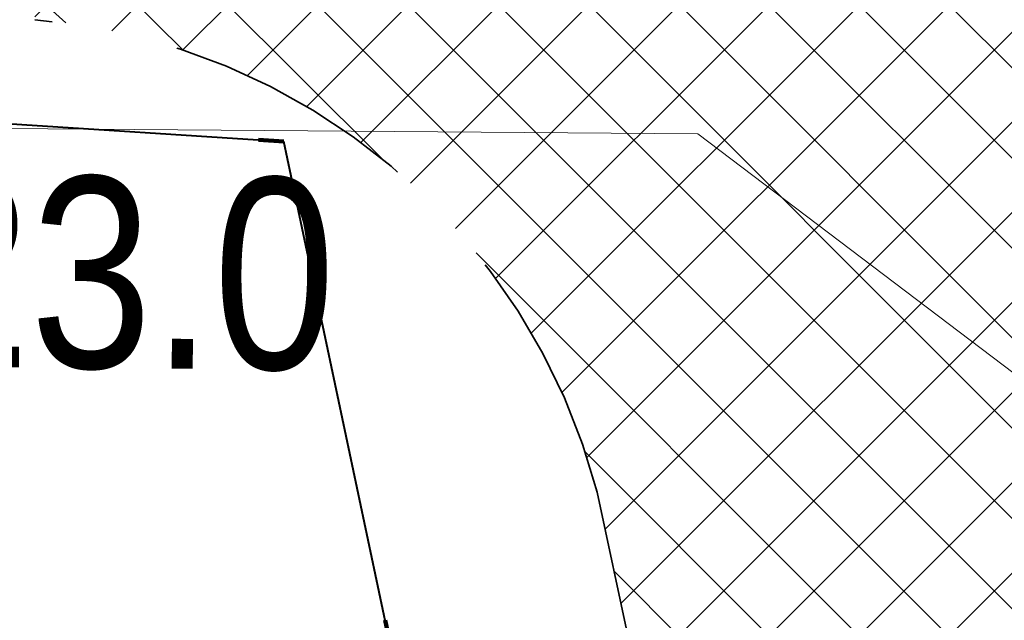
# Model space of a CAD drawing. Header units: metres. Extents: x 6599773 to 13199707, y 5688499 to 11377233.
# Tile 226 of 256: x 6600009.96 to 6600013.82, y 5689075.22 to 5689077.58. Entities that reach past the tile are written whole.
import ezdxf
from ezdxf.enums import TextEntityAlignment as Align

# ---------------------------------------------------------------- set-up
doc = ezdxf.new("R2010")
doc.units = ezdxf.units.M
doc.header["$MEASUREMENT"] = 0
for name, pattern in [('1', [0]), ('9', [1, 0, -1]), ('BTO', [0]), ('BUG', [1.5, 1, -0.5])]:
    doc.linetypes.add(name, pattern=pattern)
for name, color, linetype, lineweight in [('_kolor chodnik', 50, '1', 0), ('_kolor zjazdy kostka', 7, '1', 0), ('_kolor ścieżka', 10, '1', 0), ('_kraweznik', 7, 'CONTINUOUS', 35), ('_linie rozgran', 100, '9', 90), ('_obrzeze', 10, 'BUG', 35), ('OTK_L_5', 7, 'CONTINUOUS', 5), ('OTR_T_1', 7, 'CONTINUOUS', 5), ('OTZ_L_1', 7, 'CONTINUOUS', 5)]:
    doc.layers.add(name, color=color, linetype=linetype, lineweight=lineweight)
for name, color, linetype, lineweight, true_color in [('_kolor jezdnia', 7, '1', 0, 0x00dbdb), ('_kolor pobocze', 7, '1', 0, 0xff66ff), ('_podział mój', 7, 'BTO', 40, 0xdb70ff)]:
    doc.layers.add(name, color=color, linetype=linetype, lineweight=lineweight, true_color=true_color)
doc.styles.add('STYL_ARIAL', font='ARIALN.TTF', dxfattribs={"width": 0.75, "oblique": 0.1})
pattern_1 = [(45, (0, 0), (-0.1767766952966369, 0.1767766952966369), []), (135, (0, 0), (-0.1767766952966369, -0.1767766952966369), [])]

msp = doc.modelspace()

# ---------------------------------------------------------------- hatches: boundary and pattern name
at = {"layer": '_kolor chodnik'}
h = msp.add_hatch(dxfattribs=at)
h.set_pattern_fill('ANSI37', color=256, scale=2)
h.set_pattern_definition(pattern_1)
h.paths.add_polyline_path([(6599849.938171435, 5688542.085872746), (6599852.232147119, 5688548.938742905), (6599853.573135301, 5688548.489851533), (6599853.827082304, 5688549.248475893), (6599851.793849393, 5688549.929093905), (6599849.895278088, 5688548.982823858), (6599847.823506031, 5688542.793750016)])
edge = h.paths.add_edge_path()
edge.add_line((6600018.106075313, 5689087.454911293), (6600022.42781917, 5689091.229234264))
edge.add_line((6600022.42781917, 5689091.229234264), (6600020.233254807, 5689093.742094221))
edge.add_line((6600020.233254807, 5689093.742094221), (6600017.159471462, 5689091.057656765))
edge.add_arc((6600023.275194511, 5689085.3851404), 8.341433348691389, 137.1531559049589, 148.8016577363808)
edge.add_line((6600016.140105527, 5689089.706021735), (6600018.106075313, 5689087.454911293))
h.paths.add_polyline_path([(6600038.501784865, 5689187.592294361), (6600037.906968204, 5689187.700586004), (6600037.63829624, 5689186.224843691), (6600038.240083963, 5689186.115282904)])
h.paths.add_polyline_path([(6600069.098302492, 5689360.276020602), (6600068.321239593, 5689360.413462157), (6600068.064048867, 5689358.936495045), (6600068.836639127, 5689358.799546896)])
h.paths.add_polyline_path([(6600082.393785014, 5689362.950258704), (6600082.941124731, 5689366.103121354), (6600081.481377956, 5689366.361351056), (6600080.923159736, 5689363.210828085)])
h.paths.add_polyline_path([(6600074.022236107, 5689388.065861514), (6600072.983907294, 5689388.249860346), (6600072.723374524, 5689386.77253894), (6600073.760538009, 5689386.588865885)])
h.paths.add_polyline_path([(6600105.613104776, 5689486.405659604), (6600106.749499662, 5689489.711933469), (6600105.298891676, 5689490.233346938), (6600104.143487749, 5689486.917306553)], flags=17)
h.paths.add_polyline_path([(6600132.519778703, 5689678.737346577), (6600131.761827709, 5689678.896110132), (6600131.444670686, 5689677.429261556), (6600132.212256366, 5689677.269208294)])
h.paths.add_polyline_path([(6600156.649397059, 5689798.7449027), (6600156.48800471, 5689797.958860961), (6600157.450195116, 5689797.757316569), (6600157.615023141, 5689798.542205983)])
h.paths.add_polyline_path([(6600189.055358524, 5689948.643107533), (6600187.902868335, 5689948.884512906), (6600187.600024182, 5689947.417400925), (6600188.748131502, 5689947.176379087)])
edge = h.paths.add_edge_path()
edge.add_line((6600204.459383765, 5690032.969035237), (6600204.153258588, 5690031.227801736))
edge.add_arc((6600202.328347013, 5690027.299936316), 4.331100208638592, 41.85300125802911, 65.08011549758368, ccw=False)
edge.add_arc((6600032.90393149, 5690051.979071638), 174.020003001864, 352.8070218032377, 353.495463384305)
edge.add_arc((6600202.372679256, 5690027.343587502), 5.999999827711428, 55.12102442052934, 69.64815978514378)
edge = h.paths.add_edge_path()
edge.add_line((6600205.046027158, 5690040.265402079), (6600204.972740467, 5690038.483452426))
edge.add_arc((6600203.986269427, 5690044.401803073), 5.999999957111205, 279.4630688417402, 294.9140560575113)
edge.add_line((6600206.513819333, 5690038.960158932), (6600206.607027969, 5690041.030672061))
edge.add_arc((6600203.986269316, 5690044.401803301), 4.270000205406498, 284.3702444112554, 307.86193139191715, ccw=False)
edge = h.paths.add_edge_path()
edge.add_arc((6600203.547470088, 5690044.558759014), 6.446878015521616, 324.4350091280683, 356.2013368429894, ccw=False)
edge.add_arc((6600203.986269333, 5690044.401803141), 6.00000007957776, 323.2169970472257, 357.4193489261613)
h.paths.add_polyline_path([(6600208.910055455, 5690121.713696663), (6600208.146285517, 5690121.748120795), (6600207.125602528, 5690121.794124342), (6600209.971605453, 5690121.665851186)])
edge = h.paths.add_edge_path()
edge.add_line((6600238.769818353, 5690481.648294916), (6600240.338176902, 5690490.873746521))
edge.add_line((6600240.338176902, 5690490.873746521), (6600241.251295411, 5690510.829461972))
edge.add_line((6600241.251295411, 5690510.829461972), (6600239.524022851, 5690510.928942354))
edge.add_line((6600239.524022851, 5690510.928942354), (6600238.633343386, 5690491.167757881))
edge.add_line((6600238.633343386, 5690491.167757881), (6600234.579716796, 5690467.661262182))
edge.add_line((6600234.579716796, 5690467.661262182), (6600234.449796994, 5690464.966873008))
edge.add_arc((6600242.443669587, 5690464.607462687), 8.00194818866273, 177.4256738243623, 268.2543056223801)
edge.add_line((6600242.199903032, 5690456.609228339), (6600242.216657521, 5690457.359274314))
edge.add_line((6600242.216657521, 5690457.359274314), (6600242.305257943, 5690458.836738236))
edge.add_arc((6600242.444504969, 5690464.607952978), 5.772894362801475, 177.0298084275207, 268.6178439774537, ccw=False)
edge.add_line((6600236.679365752, 5690464.907083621), (6600236.951876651, 5690470.95443634))
edge.add_line((6600236.951876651, 5690470.95443634), (6600238.150786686, 5690478.210832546))
edge.add_line((6600238.150786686, 5690478.210832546), (6600238.769818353, 5690481.648294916))
h.paths.add_polyline_path([(6600238.769818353, 5690481.648294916), (6600238.150786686, 5690478.210832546), (6600239.670056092, 5690477.930590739), (6600240.266710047, 5690481.376366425)], flags=17)
edge = h.paths.add_edge_path()
edge.add_line((6600223.366500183, 5690460.339976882), (6600223.276803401, 5690457.948865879))
edge.add_arc((6600221.105749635, 5690465.64864014), 7.999999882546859, 285.7465040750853, 299.8464885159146)
edge.add_line((6600225.08717264, 5690458.709744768), (6600225.240084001, 5690461.623695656))
edge.add_arc((6600221.105749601, 5690465.648640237), 5.769999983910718, 293.06724420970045, 315.7681070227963, ccw=False)
edge = h.paths.add_edge_path()
edge.add_arc((6600220.025145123, 5690444.676291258), 5.77000016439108, 37.996647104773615, 59.94382588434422, ccw=False)
edge.add_line((6600224.572175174, 5690448.22839199), (6600224.817793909, 5690451.081798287))
edge.add_arc((6600220.025145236, 5690444.676291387), 7.999999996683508, 53.19588653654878, 68.15166733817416)
edge.add_line((6600223.00235276, 5690452.101669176), (6600222.91504296, 5690449.670427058))
edge = h.paths.add_edge_path()
edge.add_arc((6600221.105749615, 5690465.648640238), 7.999999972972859, 328.0222308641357, 357.0132597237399)
edge.add_line((6600229.094882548, 5690465.23180147), (6600229.218816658, 5690467.593604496))
edge.add_line((6600229.218816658, 5690467.593604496), (6600228.218919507, 5690467.645774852))
edge.add_line((6600228.218919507, 5690467.645774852), (6600227.891778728, 5690461.411918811))
h.paths.add_polyline_path([(6600200.980142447, 5690012.236744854), (6600202.31727834, 5690011.956662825), (6600202.522293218, 5690012.935421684), (6600201.182321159, 5690013.216097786)])
h.paths.add_polyline_path([(6600196.457878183, 5689983.98337835), (6600195.202332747, 5689984.246370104), (6600194.899091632, 5689982.777335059), (6600196.150355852, 5689982.515240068)])
edge = h.paths.add_edge_path()
edge.add_line((6600112.305909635, 5689517.99101877), (6600112.691041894, 5689519.807934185))
edge.add_line((6600112.691041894, 5689519.807934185), (6600113.245521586, 5689522.423769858))
edge.add_line((6600113.245521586, 5689522.423769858), (6600111.553124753, 5689522.782507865))
edge.add_line((6600111.553124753, 5689522.782507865), (6600107.405864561, 5689503.217226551))
edge.add_line((6600107.405864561, 5689503.217226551), (6600099.494506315, 5689480.361667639))
edge.add_line((6600099.494506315, 5689480.361667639), (6600099.182814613, 5689478.891218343))
edge.add_arc((6600107.008997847, 5689477.232359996), 8.000059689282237, 168.0325629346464, 257.7529108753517)
edge.add_line((6600105.311960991, 5689469.414366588), (6600105.784990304, 5689471.593619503))
edge.add_arc((6600107.008927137, 5689477.232314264), 5.769999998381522, 168.0321375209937, 257.7533362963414, ccw=False)
edge.add_line((6600101.364343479, 5689478.42879883), (6600101.647245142, 5689479.76342708))
edge.add_line((6600101.647245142, 5689479.76342708), (6600104.143487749, 5689486.917306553))
edge.add_line((6600104.143487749, 5689486.917306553), (6600105.298891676, 5689490.233346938))
edge.add_line((6600105.298891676, 5689490.233346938), (6600108.240043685, 5689498.809726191))
edge.add_line((6600108.240043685, 5689498.809726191), (6600112.305909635, 5689517.99101877))
h.paths.add_polyline_path([(6600136.009573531, 5689645.499114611), (6600138.333647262, 5689645.012304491), (6600138.661671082, 5689646.578318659), (6600134.869459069, 5689647.372651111)])
at = {"layer": '_kolor jezdnia'}
h = msp.add_hatch(dxfattribs=at)
h.set_pattern_fill('ANSI37', color=256, scale=2.2)
h.set_pattern_definition([(311.9999999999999, (0, 0), (0.2043648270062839, 0.1840109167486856), []), (41.99999999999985, (0, 0), (-0.1840109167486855, 0.2043648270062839), [])])
edge = h.paths.add_edge_path()
edge.add_line((6599833.066047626, 5688539.933393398), (6599850.649511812, 5688527.983462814))
edge.add_arc((6599857.337592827, 5688536.653968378), 10.95025544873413, 169.5012687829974, 232.3548431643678, ccw=False)
edge.add_arc((6599858.085851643, 5688536.618142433), 11.69295282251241, 162.2507788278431, 169.9967502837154, ccw=False)
edge.add_line((6599846.949484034, 5688540.182754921), (6599847.823506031, 5688542.793750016))
edge.add_line((6599847.823506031, 5688542.793750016), (6599849.895278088, 5688548.982823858))
edge.add_line((6599849.895278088, 5688548.982823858), (6599852.434748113, 5688556.56906746))
edge.add_line((6599852.434748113, 5688556.56906746), (6599928.48625871, 5688783.760284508))
edge.add_line((6599928.48625871, 5688783.760284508), (6599931.025728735, 5688791.34652811))
edge.add_line((6599931.025728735, 5688791.34652811), (6599996.657773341, 5688987.411326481))
edge.add_line((6599996.657773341, 5688987.411326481), (6599999.197243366, 5688994.997570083))
edge.add_line((6599999.197243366, 5688994.997570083), (6600021.930100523, 5689062.908193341))
edge.add_line((6600021.930100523, 5689062.908193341), (6600017.620224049, 5689067.371531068))
edge.add_line((6600017.620224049, 5689067.371531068), (6600016.714558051, 5689064.654078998))
edge.add_line((6600016.714558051, 5689064.654078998), (6600012.423620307, 5689051.835617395))
edge.add_line((6600012.423620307, 5689051.835617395), (6600009.884150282, 5689044.249373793))
edge.add_line((6600009.884150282, 5689044.249373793), (6599977.53516164, 5688947.612159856))
edge.add_line((6599977.53516164, 5688947.612159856), (6599974.995691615, 5688940.025916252))
edge.add_line((6599974.995691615, 5688940.025916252), (6599942.096912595, 5688841.746295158))
edge.add_line((6599942.096912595, 5688841.746295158), (6599939.557442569, 5688834.160051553))
edge.add_line((6599939.557442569, 5688834.160051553), (6599882.679288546, 5688664.246042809))
edge.add_line((6599882.679288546, 5688664.246042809), (6599880.139818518, 5688656.659799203))
edge.add_line((6599880.139818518, 5688656.659799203), (6599852.464543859, 5688573.984527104))
edge.add_line((6599852.464543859, 5688573.984527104), (6599842.470137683, 5688544.127903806))
edge.add_arc((6599835.706422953, 5688546.652910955), 7.219660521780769, 248.54809133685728, 339.52856074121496, ccw=False)
h.paths.add_polyline_path([(6600044.653202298, 5689172.271628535), (6600046.276244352, 5689181.431901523), (6600047.759199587, 5689189.801539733), (6600051.0603021, 5689208.432603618), (6600052.368792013, 5689215.817578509), (6600054.808584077, 5689229.587499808), (6600056.11707399, 5689236.972474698), (6600057.346666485, 5689243.912161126), (6600058.655146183, 5689251.297078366), (6600058.831439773, 5689252.292060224), (6600060.098987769, 5689259.445963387), (6600060.139929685, 5689259.677035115), (6600061.407468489, 5689266.830886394), (6600072.329030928, 5689328.470998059), (6600073.637511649, 5689335.855921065), (6600077.337304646, 5689356.73715072), (6600078.820259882, 5689365.106788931), (6600081.142794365, 5689378.214921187), (6600082.53851694, 5689386.092227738), (6600095.187867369, 5689457.483787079), (6600091.082877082, 5689465.8405575), (6600089.043088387, 5689454.328211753), (6600087.870641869, 5689447.711051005), (6600087.560133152, 5689445.958573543), (6600086.562151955, 5689440.326076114), (6600082.433200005, 5689417.022719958), (6600080.95024477, 5689408.65308175), (6600077.202698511, 5689387.502337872), (6600075.719743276, 5689379.132699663), (6600073.469199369, 5689366.430874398), (6600071.986244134, 5689358.061236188), (6600069.986864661, 5689346.776955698), (6600068.591142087, 5689338.899649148), (6600065.559290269, 5689321.78820693), (6600064.163567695, 5689313.91090038), (6600059.719426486, 5689288.828650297), (6600058.323703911, 5689280.951343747), (6600057.563846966, 5689276.662793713), (6600056.168124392, 5689268.785487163), (6600054.804920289, 5689261.091711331), (6600053.409197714, 5689253.214404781), (6600053.264817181, 5689252.399536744), (6600051.869094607, 5689244.522230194), (6600051.183555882, 5689240.653124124), (6600049.787833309, 5689232.775817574), (6600046.593849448, 5689214.749319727), (6600045.198126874, 5689206.872013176), (6600044.41754409, 5689202.466488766), (6600042.934588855, 5689194.096850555), (6600036.429952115, 5689157.38538759), (6600034.94699688, 5689149.01574938), (6600030.579776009, 5689124.367629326), (6600027.529365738, 5689107.151445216), (6600024.895072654, 5689094.014582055), (6600030.583685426, 5689094.264316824), (6600032.945013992, 5689106.191885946), (6600043.170247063, 5689163.901990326)])
edge = h.paths.add_edge_path()
edge.add_line((6600111.106812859, 5689535.144351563), (6600111.256844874, 5689535.85214863))
edge.add_line((6600111.256844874, 5689535.85214863), (6600112.915748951, 5689543.678261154))
edge.add_line((6600112.915748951, 5689543.678261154), (6600117.304772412, 5689564.384094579))
edge.add_line((6600117.304772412, 5689564.384094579), (6600119.067357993, 5689572.699339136))
edge.add_line((6600119.067357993, 5689572.699339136), (6600120.087667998, 5689577.512794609))
edge.add_line((6600120.087667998, 5689577.512794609), (6600121.64289057, 5689584.849775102))
edge.add_line((6600121.64289057, 5689584.849775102), (6600128.436769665, 5689616.900852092))
edge.add_line((6600128.436769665, 5689616.900852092), (6600129.991992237, 5689624.237832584))
edge.add_line((6600129.991992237, 5689624.237832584), (6600132.660554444, 5689636.827148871))
edge.add_line((6600132.660554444, 5689636.827148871), (6600133.208838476, 5689639.444704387))
edge.add_line((6600133.208838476, 5689639.444704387), (6600134.848957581, 5689647.274775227))
edge.add_line((6600134.848957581, 5689647.274775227), (6600138.97649476, 5689666.979995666))
edge.add_line((6600138.97649476, 5689666.979995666), (6600140.51410642, 5689674.320687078))
edge.add_line((6600140.51410642, 5689674.320687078), (6600145.209128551, 5689696.735129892))
edge.add_line((6600145.209128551, 5689696.735129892), (6600146.746740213, 5689704.075821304))
edge.add_line((6600146.746740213, 5689704.075821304), (6600151.462308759, 5689726.588354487))
edge.add_line((6600151.462308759, 5689726.588354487), (6600152.999920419, 5689733.929045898))
edge.add_line((6600152.999920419, 5689733.929045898), (6600155.244070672, 5689744.642813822))
edge.add_line((6600155.244070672, 5689744.642813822), (6600156.781682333, 5689751.983505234))
edge.add_line((6600156.781682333, 5689751.983505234), (6600161.635515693, 5689775.156126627))
edge.add_line((6600161.635515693, 5689775.156126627), (6600163.378142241, 5689783.475576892))
edge.add_line((6600163.378142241, 5689783.475576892), (6600163.850769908, 5689785.731942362))
edge.add_line((6600163.850769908, 5689785.731942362), (6600167.028500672, 5689800.90270461))
edge.add_line((6600167.028500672, 5689800.90270461), (6600179.490888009, 5689860.399222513))
edge.add_line((6600179.490888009, 5689860.399222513), (6600181.233514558, 5689868.718672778))
edge.add_line((6600181.233514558, 5689868.718672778), (6600181.84713393, 5689871.648144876))
edge.add_line((6600181.84713393, 5689871.648144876), (6600183.38474559, 5689878.988836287))
edge.add_line((6600183.38474559, 5689878.988836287), (6600184.935818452, 5689886.393792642))
edge.add_line((6600184.935818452, 5689886.393792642), (6600186.575937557, 5689894.223863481))
edge.add_line((6600186.575937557, 5689894.223863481), (6600194.051338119, 5689929.912074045))
edge.add_line((6600194.051338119, 5689929.912074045), (6600195.691457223, 5689937.742144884))
edge.add_line((6600195.691457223, 5689937.742144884), (6600202.915799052, 5689972.231779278))
edge.add_line((6600202.915799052, 5689972.231779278), (6600204.555918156, 5689980.061850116))
edge.add_line((6600204.555918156, 5689980.061850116), (6600206.062781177, 5689987.255744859))
edge.add_line((6600206.062781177, 5689987.255744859), (6600207.702900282, 5689995.085815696))
edge.add_line((6600207.702900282, 5689995.085815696), (6600210.232559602, 5690007.162628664))
edge.add_line((6600210.232559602, 5690007.162628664), (6600211.694938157, 5690014.144150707))
edge.add_arc((6600028.177652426, 5690052.584442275), 187.5000004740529, 348.1696294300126, 357.4195276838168)
edge.add_line((6600215.487522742, 5690044.142720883), (6600208.310270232, 5690026.480446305))
edge.add_arc((6600032.903933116, 5690051.97907145), 177.2500013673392, 348.1696294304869, 351.7289130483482, ccw=False)
edge.add_line((6600206.38894146, 5690015.640182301), (6600205.966941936, 5690013.625519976))
edge.add_line((6600205.966941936, 5690013.625519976), (6600204.326822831, 5690005.795449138))
edge.add_line((6600204.326822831, 5690005.795449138), (6600197.076961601, 5689971.183982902))
edge.add_line((6600197.076961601, 5689971.183982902), (6600195.334335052, 5689962.864532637))
edge.add_line((6600195.334335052, 5689962.864532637), (6600193.44722506, 5689953.855305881))
edge.add_line((6600193.44722506, 5689953.855305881), (6600191.909227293, 5689946.512771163))
edge.add_line((6600191.909227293, 5689946.512771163), (6600185.49684423, 5689915.899498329))
edge.add_line((6600185.49684423, 5689915.899498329), (6600183.856521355, 5689908.068454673))
edge.add_line((6600183.856521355, 5689908.068454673), (6600182.066605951, 5689899.523243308))
edge.add_line((6600182.066605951, 5689899.523243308), (6600180.32407057, 5689891.204228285))
edge.add_line((6600180.32407057, 5689891.204228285), (6600174.320344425, 5689862.541919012))
edge.add_line((6600174.320344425, 5689862.541919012), (6600172.577809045, 5689854.222903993))
edge.add_line((6600172.577809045, 5689854.222903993), (6600163.663810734, 5689811.666703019))
edge.add_line((6600163.663810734, 5689811.666703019), (6600162.023782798, 5689803.837067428))
edge.add_line((6600162.023782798, 5689803.837067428), (6600160.924220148, 5689798.587659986))
edge.add_line((6600160.924220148, 5689798.587659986), (6600159.279208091, 5689790.734229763))
edge.add_line((6600159.279208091, 5689790.734229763), (6600157.107250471, 5689780.365115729))
edge.add_line((6600157.107250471, 5689780.365115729), (6600155.462238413, 5689772.511685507))
edge.add_line((6600155.462238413, 5689772.511685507), (6600153.380318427, 5689762.572418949))
edge.add_line((6600153.380318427, 5689762.572418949), (6600151.735124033, 5689754.718118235))
edge.add_line((6600151.735124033, 5689754.718118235), (6600148.586504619, 5689739.686336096))
edge.add_line((6600148.586504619, 5689739.686336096), (6600146.885007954, 5689731.563243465))
edge.add_line((6600146.885007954, 5689731.563243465), (6600141.75088822, 5689707.052510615))
edge.add_line((6600141.75088822, 5689707.052510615), (6600140.110896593, 5689699.223048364))
edge.add_line((6600140.110896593, 5689699.223048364), (6600133.483561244, 5689667.583574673))
edge.add_line((6600133.483561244, 5689667.583574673), (6600131.860394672, 5689659.834436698))
edge.add_line((6600131.860394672, 5689659.834436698), (6600131.740984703, 5689659.26436315))
edge.add_line((6600131.740984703, 5689659.26436315), (6600130.117814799, 5689651.515209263))
edge.add_line((6600130.117814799, 5689651.515209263), (6600127.278733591, 5689637.961189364))
edge.add_line((6600127.278733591, 5689637.961189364), (6600126.924568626, 5689636.290366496))
edge.add_line((6600126.924568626, 5689636.290366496), (6600125.166244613, 5689627.995226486))
edge.add_line((6600125.166244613, 5689627.995226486), (6600118.009503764, 5689594.232298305))
edge.add_line((6600118.009503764, 5689594.232298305), (6600116.251179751, 5689585.937158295))
edge.add_line((6600116.251179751, 5689585.937158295), (6600113.665314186, 5689573.737975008))
edge.add_line((6600113.665314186, 5689573.737975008), (6600111.898534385, 5689565.402943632))
edge.add_line((6600111.898534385, 5689565.402943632), (6600104.889982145, 5689532.33911599))
edge.add_line((6600104.889982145, 5689532.33911599), (6600103.226635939, 5689524.492047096))
edge.add_line((6600103.226635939, 5689524.492047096), (6600096.623876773, 5689493.342605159))
edge.add_line((6600096.623876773, 5689493.342605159), (6600094.968986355, 5689485.53542763))
edge.add_line((6600094.968986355, 5689485.53542763), (6600094.300101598, 5689482.379870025))
edge.add_line((6600094.300101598, 5689482.379870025), (6600099.182814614, 5689478.891218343))
edge.add_line((6600099.182814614, 5689478.891218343), (6600099.494506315, 5689480.361667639))
edge.add_line((6600099.494506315, 5689480.361667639), (6600111.106812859, 5689535.144351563))
edge = h.paths.add_edge_path()
edge.add_arc((6600239.213891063, 5690851.4003676), 10.0000000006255, -2.8342403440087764, 76.13703556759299, ccw=False)
edge.add_line((6600249.201658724, 5690850.905901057), (6600249.082723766, 5690848.503524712))
edge.add_line((6600249.082723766, 5690848.503524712), (6600247.016487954, 5690806.767468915))
edge.add_line((6600247.016487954, 5690806.767468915), (6600246.092398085, 5690789.152178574))
edge.add_line((6600246.092398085, 5690789.152178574), (6600233.768116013, 5690572.015170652))
edge.add_line((6600233.768116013, 5690572.015170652), (6600228.959056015, 5690465.29620206))
edge.add_line((6600228.959056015, 5690465.29620206), (6600234.588724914, 5690465.017134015))
edge.add_line((6600234.588724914, 5690465.017134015), (6600239.26254019, 5690571.767576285))
edge.add_line((6600239.26254019, 5690571.767576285), (6600252.505038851, 5690806.400146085))
edge.add_line((6600252.505038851, 5690806.400146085), (6600254.569211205, 5690848.094521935))
edge.add_arc((6600262.559425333, 5690847.6989487), 7.999999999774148, 76.13703557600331, 177.1657596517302, ccw=False)
edge.add_line((6600264.476229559, 5690855.465921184), (6600241.609896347, 5690861.109083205))
edge = h.paths.add_edge_path()
edge.add_line((6600250.031475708, 5690451.625307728), (6600250.231741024, 5690455.772579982))
edge.add_line((6600250.231741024, 5690455.772579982), (6600246.257763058, 5690456.417303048))
edge.add_line((6600246.257763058, 5690456.417303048), (6600242.171761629, 5690456.61060902))
edge.add_arc((6600242.563100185, 5690464.586983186), 7.985968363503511, 176.9123644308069, 267.1911945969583, ccw=False)
edge.add_line((6600234.588724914, 5690465.017134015), (6600228.959056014, 5690465.29620206))
edge.add_arc((6600220.965133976, 5690465.657286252), 8.002072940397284, 267.8289300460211, 357.413716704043, ccw=False)
edge.add_line((6600220.661989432, 5690457.660957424), (6600212.406915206, 5690458.119572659))
edge.add_line((6600212.406915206, 5690458.119572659), (6600208.431872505, 5690457.817501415))
edge.add_line((6600208.431872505, 5690457.817501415), (6600208.233912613, 5690454.548331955))
edge.add_line((6600208.233912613, 5690454.548331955), (6600212.129565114, 5690453.127270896))
edge.add_line((6600212.129565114, 5690453.127270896), (6600218.640548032, 5690452.76554962))
edge.add_line((6600218.640548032, 5690452.76554962), (6600216.486747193, 5690452.885205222))
edge.add_line((6600216.486747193, 5690452.885205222), (6600220.46890539, 5690452.663974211))
edge.add_arc((6600220.025145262, 5690444.676291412), 7.999999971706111, -0.3386579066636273, 86.8201700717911, ccw=False)
edge.add_line((6600228.025005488, 5690444.629006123), (6600227.803602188, 5690439.649256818))
edge.add_line((6600227.803602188, 5690439.649256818), (6600226.885525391, 5690435.936828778))
edge.add_line((6600226.885525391, 5690435.936828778), (6600225.534849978, 5690405.967249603))
edge.add_line((6600225.534849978, 5690405.967249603), (6600226.115199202, 5690402.187514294))
edge.add_line((6600226.115199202, 5690402.187514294), (6600213.445139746, 5690121.008786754))
edge.add_line((6600213.445139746, 5690121.008786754), (6600213.352800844, 5690118.960058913))
edge.add_line((6600213.352800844, 5690118.960058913), (6600209.980184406, 5690044.131649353))
edge.add_arc((6600203.986269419, 5690044.401803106), 5.999999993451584, 257.4162346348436, 357.41934921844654, ccw=False)
edge.add_line((6600202.679069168, 5690038.545931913), (6600201.589735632, 5690033.666039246))
edge.add_line((6600201.589735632, 5690033.666039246), (6600203.67987942, 5690033.199458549))
edge.add_arc((6600202.372679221, 5690027.343587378), 5.999999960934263, -8.27108729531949, 77.41623506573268, ccw=False)
edge.add_line((6600208.310270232, 5690026.480446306), (6600215.487522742, 5690044.142720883))
edge.add_line((6600215.487522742, 5690044.142720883), (6600216.199687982, 5690059.944661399))
edge.add_line((6600216.199687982, 5690059.944661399), (6600216.537356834, 5690067.437056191))
edge.add_line((6600216.537356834, 5690067.437056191), (6600223.893528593, 5690230.66011469))
edge.add_line((6600223.893528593, 5690230.66011469), (6600224.231197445, 5690238.152509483))
edge.add_line((6600224.231197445, 5690238.152509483), (6600233.507835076, 5690443.987992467))
edge.add_arc((6600241.499722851, 5690443.627812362), 7.999999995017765, 87.29208981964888, 177.4195277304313, ccw=False)
edge.add_line((6600241.877677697, 5690451.618879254), (6600246.021541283, 5690451.422886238))
edge.add_line((6600246.021541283, 5690451.422886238), (6600246.427694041, 5690451.443388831))
edge.add_line((6600246.427694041, 5690451.443388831), (6600246.793970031, 5690451.461878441))
edge.add_line((6600246.793970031, 5690451.461878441), (6600250.031475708, 5690451.625307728))
edge = h.paths.add_edge_path()
edge.add_line((6600007.33756506, 5689086.20374581), (6600006.980466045, 5689080.740822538))
edge.add_line((6600006.980466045, 5689080.740822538), (6600007.229745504, 5689080.720859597))
edge.add_line((6600007.229745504, 5689080.720859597), (6600008.093335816, 5689080.601653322))
edge.add_line((6600008.093335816, 5689080.601653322), (6600008.702681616, 5689080.53831051))
edge.add_arc((6600008.140193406, 5689070.554142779), 9.999999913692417, -18.557800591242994, 86.77547804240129, ccw=False)
edge.add_line((6600017.620224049, 5689067.371531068), (6600021.930100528, 5689062.908193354))
edge.add_arc((6599734.83819726, 5689159.011261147), 302.7499967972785, 341.4922000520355, 343.8640860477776)
edge.add_arc((6600034.895369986, 5689072.315877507), 9.581213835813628, 98.63328270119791, 164.5273290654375, ccw=False)
edge.add_line((6600033.457137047, 5689081.788529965), (6600033.832640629, 5689081.798737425))
edge.add_line((6600033.832640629, 5689081.798737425), (6600034.422462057, 5689082.05700874))
edge.add_line((6600034.422462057, 5689082.05700874), (6600036.833623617, 5689082.139040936))
edge.add_line((6600036.833623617, 5689082.139040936), (6600036.730225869, 5689087.148851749))
edge.add_line((6600036.730225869, 5689087.148851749), (6600036.579860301, 5689087.134303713))
edge.add_arc((6600036.479565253, 5689093.136286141), 6.002820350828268, 169.1687651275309, 270.9573417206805, ccw=False)
edge.add_line((6600030.583685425, 5689094.264316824), (6600024.895072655, 5689094.014582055))
edge.add_arc((6600015.200558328, 5689096.162123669), 9.929528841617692, 271.0943432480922, 347.5094668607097, ccw=False)
edge.add_arc((6600014.909438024, 5689089.646776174), 3.446070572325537, 264.4236009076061, 278.0194998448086, ccw=False)
edge.add_line((6600014.574573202, 5689086.217014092), (6600014.299554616, 5689086.232508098))
edge.add_line((6600014.299554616, 5689086.232508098), (6600010.474232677, 5689086.448019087))
edge.add_line((6600010.474232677, 5689086.448019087), (6600007.33756506, 5689086.20374581))
edge = h.paths.add_edge_path()
edge.add_line((6600105.490725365, 5689463.953528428), (6600106.927559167, 5689464.047234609))
edge.add_line((6600106.927559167, 5689464.047234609), (6600107.835, 5689468.66))
edge.add_line((6600107.835, 5689468.66), (6600105.311960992, 5689469.414366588))
edge.add_arc((6600107.008997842, 5689477.232359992), 8.000059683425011, 168.0325628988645, 257.7529109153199, ccw=False)
edge.add_line((6600099.182814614, 5689478.891218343), (6600094.300101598, 5689482.379870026))
edge.add_arc((6600586.245114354, 5689378.10423892), 502.8750369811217, 168.032376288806, 169.9522165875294)
edge.add_line((6600091.082877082, 5689465.8405575), (6600095.187867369, 5689457.483787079))
edge.add_arc((6600103.06517392, 5689456.088064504), 8.000000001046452, 77.7533362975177, 169.9524553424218, ccw=False)
edge.add_line((6600104.762140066, 5689463.906012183), (6600105.490725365, 5689463.953528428))
at = {"layer": '_kolor pobocze'}
h = msp.add_hatch(dxfattribs=at)
h.set_pattern_fill('ANSI37', color=256, scale=2)
h.set_pattern_definition(pattern_1)
edge = h.paths.add_edge_path()
edge.add_line((6600035.926965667, 5689101.56944285), (6600036.046865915, 5689102.311543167))
edge.add_arc((6600058.171848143, 5689233.778275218), 133.3154772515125, 259.4578941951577, 260.4470163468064, ccw=False)
edge.add_line((6600033.780707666, 5689102.713067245), (6600032.142559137, 5689101.847662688))
edge.add_arc((6599734.838175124, 5689159.011266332), 302.7500195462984, 347.6801154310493, 349.11639019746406, ccw=False)
edge.add_arc((6600036.478170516, 5689093.133441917), 6.000000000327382, 167.68011541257, 271.5571101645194)
edge.add_line((6600036.64121064, 5689087.1356575), (6600036.730491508, 5689087.137804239))
edge.add_line((6600036.730491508, 5689087.137804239), (6600036.71246321, 5689087.887583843))
edge.add_line((6600036.71246321, 5689087.887583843), (6600036.559840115, 5689087.884077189))
edge.add_arc((6600036.482532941, 5689093.14290691), 5.259397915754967, 170.6455005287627, 270.84221319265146, ccw=False)
edge.add_arc((6600545.796425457, 5688991.216220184), 524.6691769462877, 167.9170060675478, 168.7028219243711, ccw=False)
edge.add_line((6600032.751078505, 5689101.044345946), (6600034.011432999, 5689101.917298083))
edge.add_line((6600034.011432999, 5689101.917298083), (6600035.926965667, 5689101.56944285))
edge = h.paths.add_edge_path()
edge.add_line((6600002.828843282, 5688994.032881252), (6600003.066918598, 5688994.744091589))
edge.add_line((6600003.066918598, 5688994.744091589), (6600001.227880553, 5688995.359703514))
edge.add_line((6600001.227880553, 5688995.359703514), (6600000.55876659, 5688996.702196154))
edge.add_line((6600000.55876659, 5688996.702196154), (6600022.641310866, 5689062.67011804))
edge.add_arc((6599734.83819395, 5689159.011262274), 303.5000002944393, 341.4922000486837, 343.8640860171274)
edge.add_arc((6600035.267451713, 5689072.092773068), 9.250000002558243, 91.55711016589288, 163.8640860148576, ccw=False)
edge.add_line((6600035.016098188, 5689081.339357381), (6600036.868703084, 5689081.389717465))
edge.add_line((6600036.868703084, 5689081.389717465), (6600036.850674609, 5689082.139504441))
edge.add_line((6600036.850674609, 5689082.139504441), (6600034.995718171, 5689082.089080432))
edge.add_arc((6600035.267451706, 5689072.092773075), 9.999999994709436, 91.55711014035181, 163.8640860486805)
edge.add_arc((6599734.838192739, 5689159.011262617), 302.7500015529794, 341.4922000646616, 343.8640860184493, ccw=False)
edge.add_line((6600021.930100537, 5689062.908193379), (6599999.748942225, 5688996.6456785))
edge.add_line((6599999.748942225, 5688996.6456785), (6600000.695212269, 5688994.747107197))
edge.add_line((6600000.695212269, 5688994.747107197), (6600002.828843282, 5688994.032881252))
h.paths.add_polyline_path([(6599971.7492186, 5688907.297112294), (6599971.084233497, 5688908.631320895), (6599997.822068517, 5688988.526766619), (6599999.164561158, 5688989.195880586), (6600001.003599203, 5688988.580268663), (6600001.241674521, 5688989.291479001), (6599999.108043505, 5688990.005704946), (6599997.2094722, 5688989.059434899), (6599970.270280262, 5688908.583087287), (6599971.216550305, 5688906.684515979), (6599973.350181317, 5688905.970290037), (6599973.588256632, 5688906.681500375)])
h.paths.add_polyline_path([(6599932.504667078, 5688790.060553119), (6599931.835553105, 5688791.403045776), (6599968.343406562, 5688900.4641754), (6599969.685899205, 5688901.133289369), (6599971.524937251, 5688900.517677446), (6599971.763012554, 5688901.228887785), (6599969.629381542, 5688901.94311373), (6599967.730810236, 5688900.996843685), (6599931.025728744, 5688791.34652811), (6599931.971998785, 5688789.447956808), (6599933.988392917, 5688788.772975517), (6599934.226774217, 5688789.484136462)])
at = {"layer": '_kolor zjazdy kostka'}
h = msp.add_hatch(dxfattribs=at)
h.set_pattern_fill('ANSI37', color=256, scale=2)
h.set_pattern_definition(pattern_1)
h.paths.add_polyline_path([(6600244.137440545, 5690813.934732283), (6600242.369522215, 5690814.022127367), (6600242.097568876, 5690808.528921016), (6600243.865482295, 5690808.44142671)])
h.paths.add_polyline_path([(6600247.012128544, 5690806.679412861), (6600247.44273645, 5690815.377295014), (6600247.393289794, 5690814.378518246), (6600247.113277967, 5690808.722537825)])
h.paths.add_polyline_path([(6600242.297085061, 5690788.088808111), (6600240.958726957, 5690788.155683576), (6600240.648818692, 5690782.664569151), (6600241.987258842, 5690782.599147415)])
h.paths.add_polyline_path([(6600245.558275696, 5690780.919298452), (6600246.037231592, 5690789.405686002), (6600244.985820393, 5690788.453468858), (6600244.612601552, 5690781.981345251)])
h.paths.add_polyline_path([(6600241.348405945, 5690723.711515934), (6600242.272017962, 5690722.691689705), (6600242.749709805, 5690731.155680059), (6600241.698138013, 5690730.203317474), (6600241.472690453, 5690726.27550499)])
h.paths.add_polyline_path([(6600225.772794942, 5690394.589141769), (6600224.731429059, 5690393.637598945), (6600224.461246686, 5690387.644646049), (6600225.412923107, 5690386.603142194)])
h.paths.add_polyline_path([(6600223.012390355, 5690333.280720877), (6600223.372595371, 5690341.272607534), (6600222.32835346, 5690340.318436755), (6600222.058239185, 5690334.324941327)])
h.paths.add_polyline_path([(6600215.496388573, 5690166.390602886), (6600215.856593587, 5690174.382489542), (6600214.812834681, 5690173.428760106), (6600214.542018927, 5690167.435062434)])
h.paths.add_polyline_path([(6600212.446537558, 5690121.053392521), (6600213.399499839, 5690120.010473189), (6600213.788744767, 5690128.503024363), (6600212.745135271, 5690127.54943145)])
h.paths.add_polyline_path([(6600209.977420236, 5690121.665589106), (6600210.225142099, 5690127.162117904), (6600207.346107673, 5690127.291879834), (6600207.119593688, 5690121.794395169)])
h.paths.add_polyline_path([(6600207.950178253, 5690070.725854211), (6600204.880846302, 5690070.828947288), (6600204.643784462, 5690065.333808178), (6600207.702521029, 5690065.204598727)])
h.paths.add_polyline_path([(6600200.981479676, 5690012.236464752), (6600199.969248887, 5690007.339980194), (6600201.282587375, 5690007.064882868), (6600202.31726072, 5690011.956666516)])
h.paths.add_polyline_path([(6600193.613960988, 5689970.406358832), (6600192.398010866, 5689970.660657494), (6600191.286205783, 5689965.274578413), (6600192.486379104, 5689965.023185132)])
h.paths.add_polyline_path([(6600189.061271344, 5689948.671423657), (6600189.984133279, 5689953.050774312), (6600188.818902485, 5689953.32186217), (6600187.908781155, 5689948.91282903)])
h.paths.add_polyline_path([(6600180.976201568, 5689915.317449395), (6600179.952861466, 5689910.421322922), (6600181.008474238, 5689910.200199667), (6600182.033843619, 5689915.09540201)])
h.paths.add_polyline_path([(6600176.508279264, 5689893.538690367), (6600177.476023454, 5689893.335973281), (6600178.603605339, 5689898.719146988), (6600177.636002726, 5689898.922290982)])
h.paths.add_polyline_path([(6600179.28182965, 5689859.401159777), (6600180.522246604, 5689860.211927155), (6600181.057490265, 5689860.561775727), (6600183.598022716, 5689860.029600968), (6600184.726606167, 5689865.412570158), (6600182.186324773, 5689865.943033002), (6600181.604764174, 5689866.832779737), (6600181.024456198, 5689867.720610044)])
h.paths.add_polyline_path([(6600160.20081012, 5689810.862606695), (6600159.232772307, 5689811.065842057), (6600158.207991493, 5689806.171529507), (6600159.17573568, 5689805.968812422)])
h.paths.add_polyline_path([(6600156.493917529, 5689797.987177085), (6600155.463416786, 5689793.068691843), (6600156.431160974, 5689792.865974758), (6600157.461419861, 5689797.784520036)])
edge = h.paths.add_edge_path()
edge.add_arc((6600173.111981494, 5689800.679690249), 5.999999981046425, 204.6731153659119, 239.5411154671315, ccw=False)
edge.add_arc((6600173.162096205, 5689800.685330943), 6.047914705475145, 168.3203586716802, 204.5234866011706, ccw=False)
edge.add_line((6600167.239404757, 5689801.909666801), (6600163.65166784, 5689784.781499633))
edge.add_arc((6600169.524220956, 5689783.551410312), 5.999999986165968, 139.2146049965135, 168.1696294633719, ccw=False)
edge.add_arc((6600169.524220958, 5689783.551410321), 5.999999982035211, 96.80962310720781, 139.2146050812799, ccw=False)
edge.add_line((6600168.81279652, 5689789.509083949), (6600170.070461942, 5689795.507731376))
h.paths.add_polyline_path([(6600163.526364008, 5689776.866746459), (6600166.051243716, 5689776.337874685), (6600167.179826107, 5689781.720838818), (6600164.653945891, 5689782.24992016), (6600163.941148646, 5689783.340449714), (6600163.493329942, 5689784.025580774), (6600161.750703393, 5689775.706130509), (6600162.438017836, 5689776.155376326)])
h.paths.add_polyline_path([(6600152.614191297, 5689774.643430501), (6600153.639138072, 5689779.536616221), (6600152.646757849, 5689779.74492896), (6600151.646447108, 5689774.846147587)])
h.paths.add_polyline_path([(6600150.121074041, 5689767.466820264), (6600148.177624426, 5689758.167954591), (6600149.115997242, 5689757.971390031), (6600151.066362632, 5689767.268392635)])
h.paths.add_polyline_path([(6600142.970741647, 5689739.332500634), (6600141.888449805, 5689734.142420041), (6600144.036614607, 5689733.695518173), (6600145.123068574, 5689738.882330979)])
h.paths.add_polyline_path([(6600136.256357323, 5689701.052153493), (6600137.154085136, 5689700.864096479), (6600138.287960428, 5689706.274871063), (6600137.38649247, 5689706.464182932)])
h.paths.add_polyline_path([(6600130.081494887, 5689667.099389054), (6600129.212847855, 5689667.281639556), (6600128.083282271, 5689661.898895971), (6600128.953953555, 5689661.716447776)])
h.paths.add_polyline_path([(6600128.397394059, 5689659.030340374), (6600127.554144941, 5689659.207226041), (6600126.493408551, 5689653.810049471), (6600127.269860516, 5689653.647397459)])
h.paths.add_polyline_path([(6600134.990411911, 5689640.633636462), (6600137.30714639, 5689640.148363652), (6600138.339560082, 5689645.040620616), (6600136.015486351, 5689645.500958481), (6600135.435178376, 5689646.388788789), (6600134.8548704, 5689647.276619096), (6600133.214751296, 5689639.446548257), (6600134.102581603, 5689640.026856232)])
h.paths.add_polyline_path([(6600122.164164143, 5689634.294831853), (6600121.024067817, 5689628.914244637), (6600122.015114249, 5689628.705875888), (6600123.155614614, 5689634.086346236)])
h.paths.add_polyline_path([(6600114.542075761, 5689593.450769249), (6600113.493359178, 5689593.398339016), (6600112.364315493, 5689588.045694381), (6600113.29076438, 5689587.547532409)])
h.paths.add_polyline_path([(6600110.194543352, 5689572.941097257), (6600109.207819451, 5689573.148880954), (6600108.06771793, 5689567.768269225), (6600109.050143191, 5689567.53521504)])
h.paths.add_polyline_path([(6600119.083213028, 5689565.540446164), (6600119.089125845, 5689565.542290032), (6600121.462438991, 5689565.065690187), (6600122.598093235, 5689570.447168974), (6600120.229622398, 5689570.949214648), (6600119.651446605, 5689571.8119627), (6600119.073270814, 5689572.72765526), (6600117.310757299, 5689564.412754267)])
h.paths.add_polyline_path([(6600101.698666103, 5689532.937884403), (6600100.730666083, 5689533.141679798), (6600099.694214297, 5689528.250234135), (6600100.669121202, 5689528.045267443)])
h.paths.add_polyline_path([(6600094.06402112, 5689496.827028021), (6600093.080194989, 5689497.033910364), (6600092.036590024, 5689492.143967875), (6600093.038865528, 5689491.933250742)])
h.paths.add_polyline_path([(6600083.709836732, 5689453.749808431), (6600082.738586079, 5689448.336231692), (6600084.647281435, 5689448.027407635), (6600085.606840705, 5689453.416583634)])
h.paths.add_polyline_path([(6600084.434394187, 5689446.825895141), (6600083.731191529, 5689446.921126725), (6600082.928047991, 5689442.491821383), (6600083.649300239, 5689442.394910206)])
h.paths.add_polyline_path([(6600078.04194071, 5689410.721110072), (6600078.996952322, 5689416.137564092), (6600078.0548333, 5689416.304853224), (6600077.111232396, 5689410.886043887)])
h.paths.add_polyline_path([(6600072.911565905, 5689386.768652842), (6600071.96046622, 5689381.312635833), (6600072.800073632, 5689381.163221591), (6600073.76645083, 5689386.590709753)])
h.paths.add_polyline_path([(6600082.887400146, 5689379.432062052), (6600085.278102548, 5689379.034943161), (6600086.160383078, 5689383.956496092), (6600083.759726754, 5689384.355378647), (6600083.152078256, 5689385.224725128), (6600082.544429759, 5689386.094071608), (6600081.148707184, 5689378.216765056), (6600082.018053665, 5689378.824413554)])
h.paths.add_polyline_path([(6600080.731401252, 5689363.247695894), (6600080.041469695, 5689363.369939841), (6600079.433821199, 5689364.239286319), (6600078.8261727, 5689365.108632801), (6600077.343217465, 5689356.73899459), (6600078.212563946, 5689357.346643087), (6600079.081910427, 5689357.954291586), (6600081.429189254, 5689357.564866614), (6600082.388748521, 5689362.980514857)])
h.paths.add_polyline_path([(6600069.104215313, 5689360.304336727), (6600070.063917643, 5689365.720487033), (6600069.2708267, 5689365.861009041), (6600068.327152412, 5689360.441778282)])
h.paths.add_polyline_path([(6600066.55061698, 5689345.891799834), (6600065.546169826, 5689346.069805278), (6600064.677796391, 5689341.145792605), (6600065.678290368, 5689340.968483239)])
h.paths.add_polyline_path([(6600061.138656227, 5689321.077501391), (6600060.270282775, 5689316.15348863), (6600061.250715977, 5689315.979734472), (6600062.127590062, 5689320.902245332)])
h.paths.add_polyline_path([(6600055.325252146, 5689288.11325564), (6600054.456878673, 5689283.189242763), (6600055.410852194, 5689283.020177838), (6600056.28317863, 5689287.917022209)])
h.paths.add_polyline_path([(6600048.045675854, 5689182.819289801), (6600050.371939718, 5689182.407116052), (6600051.314445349, 5689187.67761207), (6600048.980409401, 5689188.064690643), (6600048.372760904, 5689188.934037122), (6600047.765112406, 5689189.803383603), (6600046.306982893, 5689181.603992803), (6600046.972918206, 5689182.069462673)])
h.paths.add_polyline_path([(6600040.943690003, 5689201.374141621), (6600039.339175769, 5689201.66987967), (6600038.429882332, 5689196.244216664), (6600039.984130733, 5689195.958493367)])
h.paths.add_polyline_path([(6600032.993704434, 5689156.473759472), (6600032.278185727, 5689156.600537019), (6600031.299242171, 5689151.188930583), (6600032.034145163, 5689151.058111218)])
h.paths.add_polyline_path([(6600026.309179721, 5689123.603833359), (6600025.417362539, 5689118.683970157), (6600026.271201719, 5689118.532684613), (6600027.143528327, 5689123.456001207)])
h.paths.add_polyline_path([(6600013.302986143, 5689054.462576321), (6600015.84245617, 5689062.048819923), (6600014.576741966, 5689061.417973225), (6600012.672139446, 5689055.728290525)])
h.paths.add_polyline_path([(6599974.547216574, 5688938.686171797), (6599977.086686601, 5688946.272415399), (6599975.820972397, 5688945.641568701), (6599973.916369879, 5688939.951886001)])
h.paths.add_polyline_path([(6599942.102825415, 5688841.748139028), (6599940.837111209, 5688841.117292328), (6599938.932508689, 5688835.427609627), (6599939.563355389, 5688834.161895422)])
h.paths.add_polyline_path([(6599882.685201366, 5688664.247886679), (6599881.419487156, 5688663.617039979), (6599879.514884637, 5688657.927357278), (6599880.145731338, 5688656.661643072)])
h.paths.add_polyline_path([(6599851.799762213, 5688549.930937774), (6599853.832995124, 5688549.250319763), (6599855.420163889, 5688553.991722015), (6599853.386930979, 5688554.672340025), (6599852.913795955, 5688555.621625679), (6599852.440660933, 5688556.570911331), (6599849.901190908, 5688548.984667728)])
h.paths.add_polyline_path([(6600233.581687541, 5690586.458647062), (6600234.520016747, 5690585.337735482), (6600234.976631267, 5690593.42826699), (6600233.922640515, 5690592.499827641)])
h.paths.add_polyline_path([(6600231.728371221, 5690526.750719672), (6600230.676277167, 5690525.793817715), (6600230.420013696, 5690519.782861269), (6600231.363586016, 5690518.655686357)])
h.paths.add_polyline_path([(6600237.577122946, 5690639.505119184), (6600236.516490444, 5690638.540451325), (6600236.176926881, 5690632.541599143), (6600237.1204992, 5690631.41442423)])
h.paths.add_polyline_path([(6600238.927801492, 5690681.139540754), (6600239.8637879, 5690680.021427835), (6600240.320411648, 5690688.112122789), (6600239.268317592, 5690687.155220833)])
h.paths.add_polyline_path([(6600218.122284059, 5690224.814875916), (6600217.079933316, 5690223.862433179), (6600216.809648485, 5690217.865326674), (6600217.762143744, 5690216.822918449)])
h.paths.add_polyline_path([(6600219.363739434, 5690274.535639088), (6600220.315886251, 5690273.493612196), (6600220.675810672, 5690281.480778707), (6600219.633750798, 5690280.528598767)])
h.paths.add_polyline_path([(6600168.75986753, 5689856.554734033), (6600169.729143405, 5689856.351696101), (6600170.857343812, 5689861.737822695), (6600169.889741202, 5689861.940966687)])
h.paths.add_polyline_path([(6600168.841833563, 5689852.115601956), (6600167.871405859, 5689852.319339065), (6600166.844894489, 5689847.425845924), (6600167.816759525, 5689847.221809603)])
at = {"layer": '_kolor ścieżka'}
h = msp.add_hatch(dxfattribs=at)
h.set_pattern_fill('ANSI37', color=10, scale=2)
h.set_pattern_definition(pattern_1)
edge = h.paths.add_edge_path()
edge.add_line((6599877.145262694, 5688659.244027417), (6599854.614951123, 5688591.938475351))
edge.add_line((6599854.614951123, 5688591.938475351), (6599854.214414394, 5688589.387325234))
edge.add_line((6599854.214414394, 5688589.387325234), (6599839.435327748, 5688545.233719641))
edge.add_arc((6599834.52303551, 5688547.748213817), 5.518450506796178, 246.5150871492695, 332.8930934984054, ccw=False)
edge.add_line((6599832.323891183, 5688542.68688393), (6599836.925902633, 5688539.594394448))
edge.add_arc((6599835.881373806, 5688546.528699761), 7.012533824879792, 278.5661808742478, 339.9794081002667)
edge.add_line((6599842.470137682, 5688544.127903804), (6599857.359687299, 5688588.607952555))
edge.add_line((6599857.359687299, 5688588.607952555), (6599857.303782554, 5688591.591210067))
edge.add_line((6599857.303782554, 5688591.591210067), (6599879.508971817, 5688657.925513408))
edge.add_line((6599879.508971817, 5688657.925513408), (6599879.193548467, 5688658.558370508))
edge.add_line((6599879.193548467, 5688658.558370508), (6599877.145262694, 5688659.244027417))
h.paths.add_polyline_path([(6599879.193548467, 5688658.558370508), (6599879.508971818, 5688657.925513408), (6599881.413574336, 5688663.615196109), (6599880.780717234, 5688663.299772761), (6599878.732431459, 5688663.985429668), (6599877.145262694, 5688659.244027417)])
h.paths.add_polyline_path([(6599938.926595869, 5688835.425765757), (6599938.61117252, 5688836.058622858), (6599936.562886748, 5688836.744279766), (6599878.732431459, 5688663.985429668), (6599880.780717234, 5688663.299772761), (6599881.413574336, 5688663.615196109)])
h.paths.add_polyline_path([(6599974.364844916, 5688941.291630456), (6599974.049421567, 5688941.924487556), (6599972.001135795, 5688942.610144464), (6599936.562886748, 5688836.744279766), (6599938.61117252, 5688836.058622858), (6599938.926595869, 5688835.425765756)])
h.paths.add_polyline_path([(6599974.049421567, 5688941.924487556), (6599974.364844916, 5688941.291630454), (6600009.253303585, 5689045.515087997), (6600008.937880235, 5689046.147945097), (6600006.889594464, 5689046.833602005), (6599972.001135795, 5688942.610144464)])
h.paths.add_polyline_path([(6600008.937880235, 5689046.147945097), (6600009.253303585, 5689045.515087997), (6600011.157906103, 5689051.204770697), (6600010.525049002, 5689050.889347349), (6600008.476763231, 5689051.575004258), (6600006.889594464, 5689046.833602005)])
edge = h.paths.add_edge_path()
edge.add_arc((6599858.085851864, 5688536.618142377), 11.69295304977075, 162.2507788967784, 169.9967501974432)
edge.add_line((6599846.570656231, 5688538.649255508), (6599849.824991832, 5688528.706403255))
edge.add_line((6599849.824991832, 5688528.706403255), (6599853.135519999, 5688528.731057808))
edge.add_line((6599853.135519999, 5688528.731057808), (6599849.868997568, 5688538.728963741))
edge.add_line((6599849.868997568, 5688538.728963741), (6599850.886451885, 5688541.768438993))
edge.add_line((6599850.886451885, 5688541.768438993), (6599849.938171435, 5688542.085872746))
edge.add_line((6599849.938171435, 5688542.085872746), (6599847.823506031, 5688542.793750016))
edge.add_line((6599847.823506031, 5688542.793750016), (6599846.949484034, 5688540.182754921))
edge = h.paths.add_edge_path()
edge.add_arc((6600008.743460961, 5689068.123037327), 7.659999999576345, 341.4922000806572, 372.1491631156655)
edge.add_line((6600016.231900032, 5689069.735141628), (6600014.371922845, 5689078.374983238))
edge.add_arc((6600008.140193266, 5689070.554142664), 10.00000004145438, 51.45178747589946, 78.26461791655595)
edge.add_line((6600010.174112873, 5689080.345116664), (6600010.018184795, 5689077.577393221))
edge.add_arc((6600009.814745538, 5689075.098871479), 2.486856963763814, 14.594442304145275, 85.30763078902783, ccw=False)
edge.add_line((6600012.221360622, 5689075.725498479), (6600013.747330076, 5689068.637167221))
edge.add_line((6600013.747330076, 5689068.637167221), (6600013.596857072, 5689066.921144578))
edge.add_line((6600013.596857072, 5689066.921144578), (6600008.476763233, 5689051.575004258))
edge.add_line((6600008.476763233, 5689051.575004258), (6600010.525049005, 5689050.88934735))
edge.add_line((6600010.525049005, 5689050.88934735), (6600011.157906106, 5689051.204770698))
edge.add_line((6600011.157906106, 5689051.204770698), (6600016.00728921, 5689065.691494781))

# ---------------------------------------------------------------- linework, layer by layer
at = {"layer": '_kraweznik'}
msp.add_arc((6600008.140193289, 5689070.554142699), 10, 341.4422000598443, 86.77547739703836, dxfattribs=at)
at = {"layer": '_linie rozgran', "lineweight": 90, "ltscale": 2}
msp.add_lwpolyline([(6599853.466151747, 5688593.232024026), (6600012.715234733, 5689068.96212712), (6600010.994881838, 5689077.099569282), (6600005.589981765, 5689077.453167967), (6600007.05000001, 5689081.92), (6600019.370000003, 5689082.130000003), (6600020.180000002, 5689089.910000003), (6600010.621705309, 5689089.830800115), (6600022.118272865, 5689100.560256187), (6600024.91, 5689115.9), (6600037.05, 5689183.01), (6600041.72, 5689208.53), (6600037.372048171, 5689209.468448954), (6600049.454106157, 5689277.155403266), (6600053.249924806, 5689276.350560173), (6600065.754156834, 5689347.254383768), (6600066.019955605, 5689347.197897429), (6600074.951355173, 5689398.500671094), (6600083.776955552, 5689447.173513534)], dxfattribs=at)
at = {"layer": '_obrzeze'}
msp.add_line((6600012.221360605, 5689075.725498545), (6600013.63147602, 5689069.175324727), dxfattribs=at)
msp.add_arc((6600009.814745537, 5689075.098871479), 2.486856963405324, 14.59444386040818, 85.30763085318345, dxfattribs=at)
at = {"layer": '_podział mój'}
for p in [(6600005.589981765, 5689077.453167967), (6600012.715234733, 5689068.96212712)]:
    msp.add_line(p, (6600010.994881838, 5689077.099569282), dxfattribs=at)
at = {"layer": 'OTK_L_5', "color": 7}
for points in [[(6600009.05, 5689077.158), (6600012.617, 5689077.13)], [(6600012.617, 5689077.13), (6600014.583, 5689075.639)]]:
    msp.add_lwpolyline(points, dxfattribs=at)
at = {"layer": 'OTZ_L_1', "color": 7, "linetype": '1'}
for points in [[(6600009.05, 5689077.158), (6600012.617, 5689077.13)], [(6600012.617, 5689077.13), (6600014.583, 5689075.639)]]:
    msp.add_lwpolyline(points, dxfattribs=at)

# ---------------------------------------------------------------- texts
at = {"layer": 'OTR_T_1', "color": 7, "style": 'STYL_ARIAL'}
msp.add_text('223.0', height=0.75, rotation=359.6, dxfattribs=at).set_placement((6600009.0487, 5689076.9705), align=Align.TOP_LEFT)

doc.saveas('drawing.dxf')
